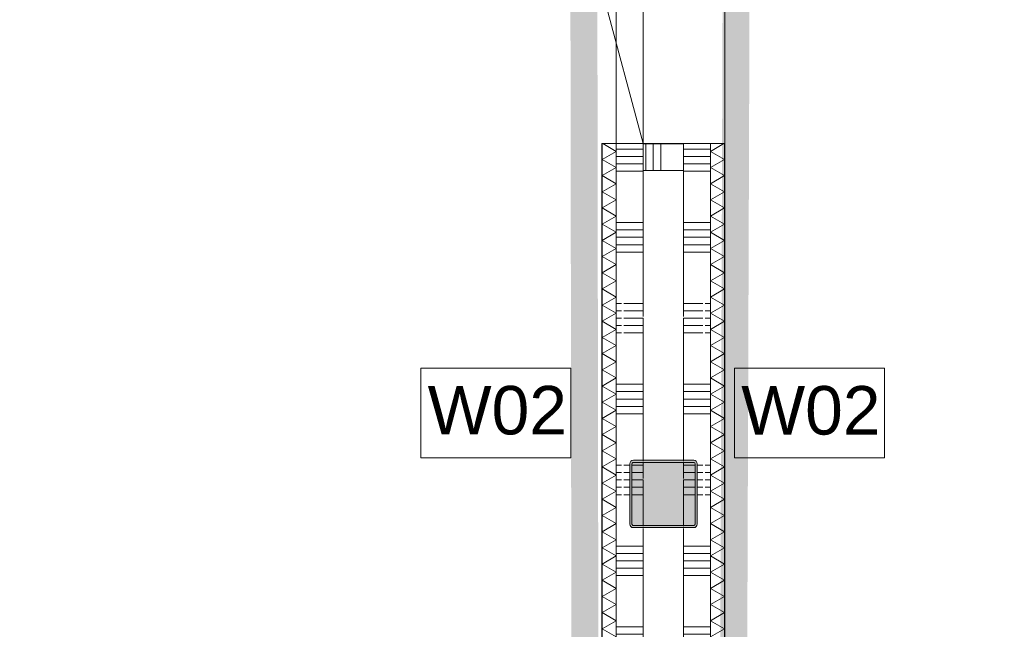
# Model space of a CAD drawing. Header units: millimetres. Extents: x -409 to 257590, y -7854 to 67330.
# Tile 81 of 205: x 43221 to 46875, y 16901 to 19162. Entities that reach past the tile are written whole.
import ezdxf

# ---------------------------------------------------------------- set-up
doc = ezdxf.new("R2010")
doc.units = ezdxf.units.MM
doc.header["$MEASUREMENT"] = 0
for name, color, linetype in [('New_22 NC Binnenwanden', 7, 'Continuous'), ('New_22 NC Binnenwanden Deuren', 7, 'Continuous'), ('New_22 NC Binnenwanden Doorsnede-arcering', 7, 'Continuous'), ('New_22 NC Binnenwanden Laagscheidingslijnen', 7, 'Continuous'), ('New_Info Wandafwerking aanduiding', 7, 'Continuous'), ('New_Info Wandafwerking aanduiding Doorsnede-arcering', 7, 'Continuous'), ('New_Z Ruimtefuncties Zone omranding', 7, 'Continuous'), ('S-COLS-____-OTLN.RVT S', 7, 'Continuous'), ('S-COLS-____-OTLN.RVT S 2D arcering', 7, 'Continuous')]:
    doc.layers.add(name, color=color, linetype=linetype)
doc.styles.add('GENERATED_STYLE_1', font='txt')

# ---------------------------------------------------------------- blocks, each defined once
blk = doc.blocks.new('*X223')
at = {"layer": 'New_22 NC Binnenwanden Doorsnede-arcering', "color": 254, "linetype": 'Continuous', "lineweight": 0, "true_color": 0xe9ebeb}
for p, q in [((45685, 18682.3), (45785, 18682.3)), ((45685, 18654.9), (45785, 18654.9)), ((45685, 18627.4), (45785, 18627.4)), ((45685, 18600), (45785, 18600)), ((45685, 18409.7), (45785, 18409.7)), ((45685, 18382.3), (45785, 18382.3)), ((45685, 18354.9), (45785, 18354.9)), ((45685, 18327.4), (45785, 18327.4)), ((45685, 18300), (45785, 18300)), ((45685, 18109.7), (45756.5, 18109.7)), ((45765, 18109.7), (45785, 18109.7)), ((45685, 18082.3), (45756.5, 18082.3)), ((45685, 18054.9), (45756.5, 18054.9)), ((45765, 18082.3), (45785, 18082.3)), ((45765, 18054.9), (45785, 18054.9)), ((45685, 18027.4), (45756.5, 18027.4)), ((45765, 18027.4), (45785, 18027.4)), ((45685, 18000), (45756.5, 18000)), ((45765, 18000), (45785, 18000)), ((45685, 17809.7), (45785, 17809.7)), ((45685, 17782.3), (45785, 17782.3)), ((45685, 17754.9), (45785, 17754.9)), ((45685, 17727.4), (45785, 17727.4)), ((45685, 17700), (45785, 17700)), ((45734.7, 17509.7), (45756.5, 17509.7)), ((45765, 17509.7), (45785, 17509.7)), ((45735, 17482.3), (45756.5, 17482.3)), ((45765, 17482.3), (45785, 17482.3)), ((45735, 17454.9), (45756.5, 17454.9)), ((45765, 17454.9), (45785, 17454.9)), ((45735, 17427.4), (45756.5, 17427.4)), ((45735, 17400), (45756.5, 17400)), ((45765, 17427.4), (45785, 17427.4)), ((45765, 17400), (45785, 17400)), ((45685, 17209.7), (45785, 17209.7)), ((45685, 17182.3), (45785, 17182.3)), ((45685, 17154.9), (45785, 17154.9)), ((45685, 17127.4), (45785, 17127.4)), ((45685, 17100), (45785, 17100)), ((45685, 16909.7), (45785, 16909.7)), ((45685, 16882.3), (45785, 16882.3)), ((45685, 16854.9), (45785, 16854.9)), ((45685, 16827.4), (45785, 16827.4)), ((45685, 16800), (45785, 16800)), ((45685, 16609.7), (45785, 16609.7)), ((45685, 16582.3), (45785, 16582.3)), ((45685, 16554.9), (45785, 16554.9)), ((45685, 16527.4), (45785, 16527.4)), ((45685, 16500), (45785, 16500)), ((45685, 16309.7), (45785, 16309.7)), ((45685, 16282.3), (45785, 16282.3)), ((45685, 16254.9), (45785, 16254.9)), ((45685, 16227.4), (45785, 16227.4)), ((45685, 16200), (45785, 16200)), ((45685, 16009.7), (45785, 16009.7)), ((45685, 15982.3), (45785, 15982.3)), ((45685, 15954.9), (45785, 15954.9)), ((45685, 15927.4), (45785, 15927.4)), ((45685, 15900), (45785, 15900)), ((45685, 15709.7), (45785, 15709.7)), ((45685, 15682.3), (45785, 15682.3)), ((45685, 15654.9), (45785, 15654.9)), ((45685, 15627.4), (45785, 15627.4)), ((45685, 15600), (45785, 15600)), ((45685, 15409.7), (45785, 15409.7)), ((45685, 15382.3), (45785, 15382.3)), ((45685, 15354.9), (45785, 15354.9)), ((45685, 15327.4), (45785, 15327.4)), ((45685, 15300), (45785, 15300))]:
    blk.add_line(p, q, dxfattribs=at)
blk = doc.blocks.new('*X226')
at = {"layer": 'New_22 NC Binnenwanden Doorsnede-arcering', "color": 254, "linetype": 'Continuous', "lineweight": 0, "true_color": 0xe9ebeb}
for p, q in [((45685, 17454.9), (45727, 17454.9)), ((45685, 17427.4), (45727, 17427.4)), ((45685, 17400), (45727, 17400))]:
    blk.add_line(p, q, dxfattribs=at)
blk = doc.blocks.new('*X227')
at = {"layer": 'New_22 NC Binnenwanden Doorsnede-arcering', "color": 254, "linetype": 'Continuous', "lineweight": 0, "true_color": 0xe9ebeb}
for p, q in [((45685, 17509.7), (45726.7, 17509.7)), ((45685, 17482.3), (45727, 17482.3))]:
    blk.add_line(p, q, dxfattribs=at)
blk = doc.blocks.new('*X232')
at = {"layer": 'New_22 NC Binnenwanden Doorsnede-arcering', "color": 254, "linetype": 'Continuous', "lineweight": 0, "true_color": 0xe9ebeb}
for p, q in [((45435, 18682.3), (45535, 18682.3)), ((45435, 18654.9), (45535, 18654.9)), ((45435, 18627.4), (45535, 18627.4)), ((45435, 18600), (45535, 18600)), ((45435, 18409.7), (45535, 18409.7)), ((45435, 18382.3), (45535, 18382.3)), ((45435, 18354.9), (45535, 18354.9)), ((45435, 18327.4), (45535, 18327.4)), ((45435, 18300), (45535, 18300)), ((45435, 18109.7), (45455, 18109.7)), ((45463.5, 18109.7), (45535, 18109.7)), ((45435, 18082.3), (45455, 18082.3)), ((45435, 18054.9), (45455, 18054.9)), ((45463.5, 18082.3), (45535, 18082.3)), ((45463.5, 18054.9), (45535, 18054.9)), ((45435, 18027.4), (45455, 18027.4)), ((45463.5, 18027.4), (45535, 18027.4)), ((45435, 18000), (45455, 18000)), ((45463.5, 18000), (45535, 18000)), ((45435, 17809.7), (45535, 17809.7)), ((45435, 17782.3), (45535, 17782.3)), ((45435, 17754.9), (45535, 17754.9)), ((45435, 17727.4), (45535, 17727.4)), ((45435, 17700), (45535, 17700)), ((45435, 17509.7), (45455, 17509.7)), ((45463.5, 17509.7), (45485.3, 17509.7)), ((45435, 17482.3), (45455, 17482.3)), ((45463.5, 17482.3), (45485, 17482.3)), ((45435, 17454.9), (45455, 17454.9)), ((45463.5, 17454.9), (45485, 17454.9)), ((45435, 17427.4), (45455, 17427.4)), ((45435, 17400), (45455, 17400)), ((45463.5, 17427.4), (45485, 17427.4)), ((45463.5, 17400), (45485, 17400)), ((45435, 17209.7), (45535, 17209.7)), ((45435, 17182.3), (45535, 17182.3)), ((45435, 17154.9), (45535, 17154.9)), ((45435, 17127.4), (45535, 17127.4)), ((45435, 17100), (45535, 17100)), ((45435, 16909.7), (45535, 16909.7)), ((45435, 16882.3), (45535, 16882.3)), ((45435, 16854.9), (45535, 16854.9)), ((45435, 16827.4), (45535, 16827.4)), ((45435, 16800), (45535, 16800)), ((45435, 16609.7), (45535, 16609.7)), ((45435, 16582.3), (45535, 16582.3)), ((45435, 16554.9), (45535, 16554.9)), ((45435, 16527.4), (45535, 16527.4)), ((45435, 16500), (45535, 16500)), ((45435, 16309.7), (45535, 16309.7)), ((45435, 16282.3), (45535, 16282.3)), ((45435, 16254.9), (45447, 16254.9)), ((45435, 16227.4), (45447, 16227.4)), ((45455.5, 16254.9), (45535, 16254.9)), ((45455.5, 16227.4), (45535, 16227.4)), ((45435, 16200), (45447, 16200)), ((45455.5, 16200), (45535, 16200))]:
    blk.add_line(p, q, dxfattribs=at)
blk = doc.blocks.new('*X236')
at = {"layer": 'New_22 NC Binnenwanden Doorsnede-arcering', "color": 254, "linetype": 'Continuous', "lineweight": 0, "true_color": 0xe9ebeb}
for p, q in [((45493, 17454.9), (45535, 17454.9)), ((45493, 17427.4), (45535, 17427.4)), ((45493, 17400), (45535, 17400))]:
    blk.add_line(p, q, dxfattribs=at)
blk = doc.blocks.new('*X237')
at = {"layer": 'New_22 NC Binnenwanden Doorsnede-arcering', "color": 254, "linetype": 'Continuous', "lineweight": 0, "true_color": 0xe9ebeb}
for p, q in [((45493.3, 17509.7), (45535, 17509.7)), ((45493, 17482.3), (45535, 17482.3))]:
    blk.add_line(p, q, dxfattribs=at)
blk = doc.blocks.new('D2 22_3')
at = {"layer": 'New_22 NC Binnenwanden Deuren', "color": 1, "linetype": 'Continuous', "lineweight": 0}
for p, q in [((-817, 0), (-27.8, 211.5)), ((817, 0), (27.8, 211.5)), ((-817, 0), (0, 0)), ((817, 0), (0, 0))]:
    blk.add_line(p, q, dxfattribs=at)
at = {"layer": 'New_22 NC Binnenwanden Deuren', "color": 7, "linetype": 'Continuous', "lineweight": 0}
for p, q in [((-817, 100), (-817, 0)), ((817, 100), (817, 0)), ((-817, 0), (-817, -139)), ((-817, 0), (-817, -139)), ((817, 0), (817, -139)), ((817, 0), (817, -139)), ((-817, -139), (-817, -150)), ((817, -139), (817, -150)), ((-817, -150), (-817, -250)), ((817, -150), (817, -250))]:
    blk.add_line(p, q, dxfattribs=at)
at = {"layer": 'New_22 NC Binnenwanden Deuren', "color": 1, "linetype": 'Continuous', "lineweight": 0}
for centre, start, end in [((-817, 0), 0, 15), ((817, 0), 165, 180)]:
    blk.add_arc(centre, 817, start, end, dxfattribs=at)
blk = doc.blocks.new('Wall_36_2', base_point=(45610, 325))
at = {"layer": 'New_22 NC Binnenwanden', "color": 8, "linetype": 'Continuous', "lineweight": 0, "true_color": 0x778488}
for p, q in [((45435, 18702.4), (45535, 18702.4)), ((45535, 18702.4), (45674, 18702.4)), ((45674, 18702.4), (45685, 18702.4)), ((45685, 18702.4), (45785, 18702.4))]:
    blk.add_line(p, q, dxfattribs=at)
at = {"layer": 'New_22 NC Binnenwanden', "color": 8, "linetype": 'Continuous', "lineweight": 0, "true_color": 0x778488, "flags": 128}
for points in [[(45435, 18702.4), (45435, 16122)], [(45785, 15246.1), (45785, 18702.4)]]:
    blk.add_lwpolyline(points, dxfattribs=at)
at = {"layer": 'New_22 NC Binnenwanden Laagscheidingslijnen', "color": 8, "linetype": 'Continuous', "lineweight": 0, "true_color": 0x778488}
for p, q in [((45535, 18702.4), (45535, 18060.7)), ((45685, 18060.7), (45685, 18702.4)), ((45535, 18055.3), (45535, 17525)), ((45685, 17525), (45685, 18055.3)), ((45535, 17517), (45535, 17460.7)), ((45685, 17460.7), (45685, 17517)), ((45535, 17455.2), (45535, 17283)), ((45685, 17283), (45685, 17455.2)), ((45535, 17275), (45535, 16214.8)), ((45685, 15246.1), (45685, 17275))]:
    blk.add_line(p, q, dxfattribs=at)
at = {"layer": 'New_22 NC Binnenwanden', "color": 8, "lineweight": 0, "true_color": 0x778488}
for name in ['*X232', '*X223', '*X237', '*X227', '*X236', '*X226']:
    blk.add_blockref(name, (0, 0), dxfattribs=at)
at = {"layer": 'New_22 NC Binnenwanden Deuren', "color": 1, "linetype": 'Continuous', "lineweight": 0, "zscale": 1000, "rotation": 90}
blk.add_blockref('D2 22_3', (45535, 19519.4), dxfattribs=at)
blk = doc.blocks.new('*X480')
at = {"layer": 'New_22 NC Binnenwanden Doorsnede-arcering', "color": 254, "linetype": 'Continuous', "lineweight": 0, "true_color": 0xe9ebeb}
for p, q in [((45785, 18673.8), (45834.5, 18702.4)), ((45785, 18673.8), (45837, 18643.8)), ((45785, 18613.8), (45837, 18643.8)), ((45785, 18613.8), (45837, 18583.8)), ((45785, 18553.7), (45837, 18583.8)), ((45785, 18553.7), (45837, 18523.7)), ((45785, 18493.7), (45837, 18523.7)), ((45785, 18493.7), (45837, 18463.7)), ((45785, 18433.6), (45837, 18463.7)), ((45785, 18433.6), (45837, 18403.6)), ((45785, 18373.6), (45837, 18403.6)), ((45785, 18373.6), (45837, 18343.6)), ((45785, 18313.6), (45837, 18343.6)), ((45785, 18313.6), (45837, 18283.5)), ((45785, 18253.5), (45837, 18283.5)), ((45785, 18253.5), (45837, 18223.5)), ((45785, 18193.5), (45837, 18223.5)), ((45785, 18193.5), (45837, 18163.4)), ((45785, 18133.4), (45837, 18163.4)), ((45785, 18133.4), (45837, 18103.4)), ((45785, 18073.4), (45837, 18103.4)), ((45785, 18073.4), (45837, 18043.4)), ((45785, 18013.3), (45837, 18043.4)), ((45785, 18013.3), (45837, 17983.3)), ((45785, 17953.3), (45837, 17983.3)), ((45785, 17953.3), (45837, 17923.3)), ((45785, 17893.2), (45837, 17923.3)), ((45785, 17893.2), (45837, 17863.2)), ((45785, 17833.2), (45837, 17863.2)), ((45785, 17833.2), (45837, 17803.2)), ((45785, 17773.2), (45837, 17803.2)), ((45785, 17773.2), (45837, 17743.1)), ((45785, 17713.1), (45837, 17743.1)), ((45785, 17713.1), (45837, 17683.1)), ((45785, 17653.1), (45837, 17683.1)), ((45785, 17653.1), (45837, 17623)), ((45785, 17593), (45837, 17623)), ((45785, 17593), (45837, 17563)), ((45785, 17533), (45837, 17563)), ((45785, 17533), (45837, 17503)), ((45785, 17472.9), (45837, 17503)), ((45785, 17472.9), (45837, 17442.9)), ((45785, 17412.9), (45837, 17442.9)), ((45785, 17412.9), (45837, 17382.9)), ((45785, 17352.8), (45837, 17382.9)), ((45785, 17352.8), (45837, 17322.8)), ((45785, 17292.8), (45837, 17322.8)), ((45785, 17292.8), (45837, 17262.8)), ((45785, 17232.8), (45837, 17262.8)), ((45785, 17232.8), (45837, 17202.7)), ((45785, 17172.7), (45837, 17202.7)), ((45785, 17172.7), (45837, 17142.7)), ((45785, 17112.7), (45837, 17142.7)), ((45785, 17112.7), (45837, 17082.6)), ((45785, 17052.6), (45837, 17082.6)), ((45785, 17052.6), (45837, 17022.6)), ((45785, 16992.6), (45837, 17022.6)), ((45785, 16992.6), (45837, 16962.6)), ((45785, 16932.5), (45837, 16962.6)), ((45785, 16932.5), (45837, 16902.5)), ((45785, 16872.5), (45837, 16902.5)), ((45785, 16872.5), (45837, 16842.5)), ((45785, 16812.4), (45837, 16842.5)), ((45785, 16812.4), (45837, 16782.4)), ((45785, 16752.4), (45837, 16782.4)), ((45785, 16752.4), (45837, 16722.4)), ((45785, 16692.4), (45837, 16722.4)), ((45785, 16692.4), (45837, 16662.3)), ((45785, 16632.3), (45837, 16662.3)), ((45785, 16632.3), (45837, 16602.3)), ((45785, 16572.3), (45837, 16602.3)), ((45785, 16572.3), (45837, 16542.2)), ((45785, 16512.2), (45837, 16542.2)), ((45785, 16512.2), (45837, 16482.2)), ((45785, 16452.2), (45837, 16482.2)), ((45785, 16452.2), (45837, 16422.2)), ((45785, 16392.1), (45837, 16422.2)), ((45785, 16392.1), (45837, 16362.1)), ((45785, 16332.1), (45837, 16362.1)), ((45785, 16332.1), (45837, 16302.1)), ((45785, 16272), (45837, 16302.1)), ((45785, 16272), (45837, 16242)), ((45785, 16212), (45837, 16242)), ((45785, 16212), (45837, 16182)), ((45785, 16152), (45837, 16182)), ((45785, 16152), (45837, 16121.9)), ((45785, 16091.9), (45837, 16121.9)), ((45785, 16091.9), (45837, 16061.9)), ((45785, 16031.9), (45837, 16061.9)), ((45785, 16031.9), (45837, 16001.8)), ((45785, 15971.8), (45837, 16001.8)), ((45785, 15971.8), (45837, 15941.8)), ((45785, 15911.8), (45837, 15941.8)), ((45785, 15911.8), (45837, 15881.8)), ((45785, 15851.7), (45837, 15881.8)), ((45785, 15851.7), (45837, 15821.7)), ((45785, 15791.7), (45837, 15821.7)), ((45785, 15791.7), (45837, 15761.7)), ((45785, 15731.6), (45837, 15761.7)), ((45785, 15731.6), (45837, 15701.6)), ((45785, 15671.6), (45837, 15701.6)), ((45785, 15671.6), (45837, 15641.6)), ((45785, 15611.6), (45837, 15641.6)), ((45785, 15611.6), (45837, 15581.5)), ((45785, 15551.5), (45837, 15581.5)), ((45785, 15551.5), (45837, 15521.5)), ((45785, 15491.5), (45837, 15521.5)), ((45785, 15491.5), (45837, 15461.4)), ((45785, 15431.4), (45837, 15461.4)), ((45785, 15431.4), (45837, 15401.4)), ((45785, 15371.4), (45837, 15401.4)), ((45785, 15371.4), (45837, 15341.4)), ((45785, 15311.3), (45837, 15341.4)), ((45785, 15311.3), (45837, 15281.3)), ((45785, 15251.3), (45837, 15281.3)), ((45785, 15251.3), (45807, 15238.6))]:
    blk.add_line(p, q, dxfattribs=at)
blk = doc.blocks.new('D rechthoekige opening 22_15')
at = {"layer": 'New_22 NC Binnenwanden Deuren', "color": 9, "linetype": 'Continuous', "lineweight": 0}
for p, q in [((-816.7, 8), (-816.7, 60)), ((816.7, 8), (816.7, 60)), ((-816.7, 7), (-816.7, 8)), ((816.7, 7), (816.7, 8))]:
    blk.add_line(p, q, dxfattribs=at)
blk = doc.blocks.new('Wall_105_2', base_point=(45785, 21290))
at = {"layer": 'New_22 NC Binnenwanden', "color": 8, "linetype": 'Continuous', "lineweight": 0, "true_color": 0x778488}
for p, q in [((45837, 18702.4), (45785, 18702.4)), ((45838, 18702.4), (45837, 18702.4))]:
    blk.add_line(p, q, dxfattribs=at)
at = {"layer": 'New_22 NC Binnenwanden', "color": 8, "linetype": 'Continuous', "lineweight": 0, "true_color": 0x778488, "flags": 128}
for points in [[(45785, 18702.4), (45785, 15238.6)], [(45838, 15238.6), (45838, 18702.4)]]:
    blk.add_lwpolyline(points, dxfattribs=at)
at = {"layer": 'New_22 NC Binnenwanden Laagscheidingslijnen', "color": 8, "linetype": 'Continuous', "lineweight": 0, "true_color": 0x778488}
blk.add_line((45837, 15238.6), (45837, 18702.4), dxfattribs=at)
at = {"layer": 'New_22 NC Binnenwanden', "color": 8, "lineweight": 0, "true_color": 0x778488}
blk.add_blockref('*X480', (0, 0), dxfattribs=at)
at = {"layer": 'New_22 NC Binnenwanden Deuren', "color": 1, "linetype": 'Continuous', "lineweight": 0, "xscale": -1, "zscale": 1000, "rotation": 90}
blk.add_blockref('D rechthoekige opening 22_15', (45845, 19519.1), dxfattribs=at)
blk = doc.blocks.new('*X535')
at = {"layer": 'New_22 NC Binnenwanden Doorsnede-arcering', "color": 254, "linetype": 'Continuous', "lineweight": 0, "true_color": 0xe9ebeb}
for p, q in [((45435, 18673.8), (45383, 18643.8)), ((45435, 18673.8), (45385.5, 18702.4)), ((45435, 18613.8), (45383, 18643.8)), ((45435, 18613.8), (45383, 18583.8)), ((45435, 18553.7), (45383, 18583.8)), ((45435, 18553.7), (45383, 18523.7)), ((45435, 18493.7), (45383, 18523.7)), ((45435, 18493.7), (45383, 18463.7)), ((45435, 18433.6), (45383, 18463.7)), ((45435, 18433.6), (45383, 18403.6)), ((45435, 18373.6), (45383, 18403.6)), ((45435, 18373.6), (45383, 18343.6)), ((45435, 18313.6), (45383, 18343.6)), ((45435, 18313.6), (45383, 18283.5)), ((45435, 18253.5), (45383, 18283.5)), ((45435, 18253.5), (45383, 18223.5)), ((45435, 18193.5), (45383, 18223.5)), ((45435, 18193.5), (45383, 18163.4)), ((45435, 18133.4), (45383, 18163.4)), ((45435, 18133.4), (45383, 18103.4)), ((45435, 18073.4), (45383, 18103.4)), ((45435, 18073.4), (45383, 18043.4)), ((45435, 18013.3), (45383, 18043.4)), ((45435, 18013.3), (45383, 17983.3)), ((45435, 17953.3), (45383, 17983.3)), ((45435, 17953.3), (45383, 17923.3)), ((45435, 17893.2), (45383, 17923.3)), ((45435, 17893.2), (45383, 17863.2)), ((45435, 17833.2), (45383, 17863.2)), ((45435, 17833.2), (45383, 17803.2)), ((45435, 17773.2), (45383, 17803.2)), ((45435, 17773.2), (45383, 17743.1)), ((45435, 17713.1), (45383, 17743.1)), ((45435, 17713.1), (45383, 17683.1)), ((45435, 17653.1), (45383, 17683.1)), ((45435, 17653.1), (45383, 17623)), ((45435, 17593), (45383, 17623)), ((45435, 17593), (45383, 17563)), ((45435, 17533), (45383, 17563)), ((45435, 17533), (45383, 17503)), ((45435, 17472.9), (45383, 17503)), ((45435, 17472.9), (45383, 17442.9)), ((45435, 17412.9), (45383, 17442.9)), ((45435, 17412.9), (45383, 17382.9)), ((45435, 17352.8), (45383, 17382.9)), ((45435, 17352.8), (45383, 17322.8)), ((45435, 17292.8), (45383, 17322.8)), ((45435, 17292.8), (45383, 17262.8)), ((45435, 17232.8), (45383, 17262.8)), ((45435, 17232.8), (45383, 17202.7)), ((45435, 17172.7), (45383, 17202.7)), ((45435, 17172.7), (45383, 17142.7)), ((45435, 17112.7), (45383, 17142.7)), ((45435, 17112.7), (45383, 17082.6)), ((45435, 17052.6), (45383, 17082.6)), ((45435, 17052.6), (45383, 17022.6)), ((45435, 16992.6), (45383, 17022.6)), ((45435, 16992.6), (45383, 16962.6)), ((45435, 16932.5), (45383, 16962.6)), ((45435, 16932.5), (45383, 16902.5)), ((45435, 16872.5), (45383, 16902.5)), ((45435, 16872.5), (45383, 16842.5)), ((45435, 16812.4), (45383, 16842.5)), ((45435, 16812.4), (45383, 16782.4)), ((45435, 16752.4), (45383, 16782.4)), ((45435, 16752.4), (45383, 16722.4)), ((45435, 16692.4), (45383, 16722.4)), ((45435, 16692.4), (45383, 16662.3)), ((45435, 16632.3), (45383, 16662.3)), ((45435, 16632.3), (45383, 16602.3)), ((45435, 16572.3), (45383, 16602.3)), ((45435, 16572.3), (45383, 16542.2)), ((45435, 16512.2), (45383, 16542.2)), ((45435, 16512.2), (45383, 16482.2)), ((45435, 16452.2), (45383, 16482.2)), ((45435, 16452.2), (45383, 16422.2)), ((45435, 16392.1), (45383, 16422.2)), ((45435, 16392.1), (45383, 16362.1)), ((45435, 16332.1), (45383, 16362.1)), ((45435, 16332.1), (45383, 16302.1)), ((45435, 16272), (45383, 16302.1)), ((45435, 16272), (45383, 16242)), ((45435, 16212), (45383, 16242)), ((45435, 16212), (45383, 16182)), ((45435, 16152), (45383, 16182)), ((45435, 16152), (45383.1, 16122))]:
    blk.add_line(p, q, dxfattribs=at)
blk = doc.blocks.new('Wall_117_2', base_point=(45435, 21290))
at = {"layer": 'New_22 NC Binnenwanden', "color": 8, "linetype": 'Continuous', "lineweight": 0, "true_color": 0x778488}
for p, q in [((45382, 18702.4), (45383, 18702.4)), ((45383, 18702.4), (45435, 18702.4))]:
    blk.add_line(p, q, dxfattribs=at)
at = {"layer": 'New_22 NC Binnenwanden', "color": 8, "linetype": 'Continuous', "lineweight": 0, "true_color": 0x778488, "flags": 128}
for points in [[(45382, 18702.4), (45382, 16122)], [(45435, 16122), (45435, 18702.4)]]:
    blk.add_lwpolyline(points, dxfattribs=at)
at = {"layer": 'New_22 NC Binnenwanden Laagscheidingslijnen', "color": 8, "linetype": 'Continuous', "lineweight": 0, "true_color": 0x778488}
blk.add_line((45383, 18702.4), (45383, 16122), dxfattribs=at)
at = {"layer": 'New_22 NC Binnenwanden', "color": 8, "lineweight": 0, "true_color": 0x778488}
blk.add_blockref('*X535', (0, 0), dxfattribs=at)
at = {"layer": 'New_22 NC Binnenwanden Deuren', "color": 1, "linetype": 'Continuous', "lineweight": 0, "zscale": 1000, "rotation": 270}
blk.add_blockref('D rechthoekige opening 22_15', (45375, 19519.1), dxfattribs=at)
blk = doc.blocks.new('*X1359')
at = {"layer": 'New_22 NC Binnenwanden Doorsnede-arcering', "color": 254, "linetype": 'Continuous', "lineweight": 0, "true_color": 0xe9ebeb}
for p, q in [((45545.1, 18602.3), (45545.1, 18702.3)), ((45572.6, 18602.3), (45572.6, 18702.3)), ((45600, 18602.3), (45600, 18702.3))]:
    blk.add_line(p, q, dxfattribs=at)
blk = doc.blocks.new('Wall_318_2', base_point=(45685, 18702.3))
at = {"layer": 'New_22 NC Binnenwanden', "color": 8, "linetype": 'Continuous', "lineweight": 0, "true_color": 0x778488, "flags": 128}
for points in [[(45685, 18702.3), (45535, 18702.3)], [(45535, 18702.3), (45535, 18602.3)], [(45685, 18602.3), (45685, 18702.3)], [(45535, 18602.3), (45685, 18602.3)]]:
    blk.add_lwpolyline(points, dxfattribs=at)
at = {"layer": 'New_22 NC Binnenwanden', "color": 8, "lineweight": 0, "true_color": 0x778488}
blk.add_blockref('*X1359', (0, 0), dxfattribs=at)
blk = doc.blocks.new('Column 416[99]_2', base_point=(0.5, 3))
at = {"layer": 'S-COLS-____-OTLN.RVT S 2D arcering', "linetype": 'Continuous', "lineweight": 0, "true_color": 0x778488}
h = blk.add_hatch(color=8, dxfattribs=at)
h.paths.add_polyline_path([(45485.5, 17291), (45486.5, 17286), (45489.3, 17281.8), (45493.5, 17278.9), (45498.5, 17278), (45722.5, 17278), (45727.5, 17278.9), (45731.7, 17281.8), (45734.5, 17286), (45735.5, 17291), (45735.5, 17515), (45734.5, 17519.9), (45731.7, 17524.1), (45727.5, 17527), (45722.5, 17528), (45498.5, 17528), (45493.5, 17527), (45489.3, 17524.1), (45486.5, 17519.9), (45485.5, 17515)])
h.paths.add_polyline_path([(45722.5, 17286), (45498.5, 17286), (45496.6, 17286.3), (45495, 17287.4), (45493.9, 17289), (45493.5, 17291), (45493.5, 17515), (45493.9, 17516.9), (45495, 17518.5), (45496.6, 17519.6), (45498.5, 17520), (45722.5, 17520), (45724.4, 17519.6), (45726.1, 17518.5), (45727.1, 17516.9), (45727.5, 17515), (45727.5, 17291), (45727.1, 17289), (45726.1, 17287.4), (45724.4, 17286.3)], flags=0)
blk.add_hatch(color=8, dxfattribs=at).paths.add_polyline_path([(45722.5, 17520), (45498.5, 17520), (45496.6, 17519.6), (45495, 17518.5), (45493.9, 17516.9), (45493.5, 17515), (45493.5, 17291), (45493.9, 17289), (45495, 17287.4), (45496.6, 17286.3), (45498.5, 17286), (45722.5, 17286), (45724.4, 17286.3), (45726.1, 17287.4), (45727.1, 17289), (45727.5, 17291), (45727.5, 17515), (45727.1, 17516.9), (45726.1, 17518.5), (45724.4, 17519.6)])
at = {"layer": 'S-COLS-____-OTLN.RVT S', "color": 1, "linetype": 'Continuous', "lineweight": 0}
for p, q in [((45486.5, 17519.9), (45485.5, 17515)), ((45485.5, 17515), (45485.5, 17291)), ((45489.3, 17524.1), (45486.5, 17519.9)), ((45493.5, 17527), (45489.3, 17524.1)), ((45498.5, 17528), (45493.5, 17527)), ((45493.5, 17515), (45493.9, 17516.9)), ((45493.5, 17291), (45493.5, 17515)), ((45493.9, 17516.9), (45495, 17518.5)), ((45495, 17518.5), (45496.6, 17519.6)), ((45496.6, 17519.6), (45498.5, 17520)), ((45722.5, 17528), (45498.5, 17528)), ((45498.5, 17520), (45722.5, 17520)), ((45727.5, 17527), (45722.5, 17528)), ((45722.5, 17520), (45724.4, 17519.6)), ((45724.4, 17519.6), (45726.1, 17518.5)), ((45726.1, 17518.5), (45727.1, 17516.9)), ((45727.1, 17516.9), (45727.5, 17515)), ((45731.7, 17524.1), (45727.5, 17527)), ((45727.5, 17515), (45727.5, 17291)), ((45734.5, 17519.9), (45731.7, 17524.1)), ((45735.5, 17515), (45734.5, 17519.9)), ((45735.5, 17291), (45735.5, 17515)), ((45485.5, 17291), (45486.5, 17286)), ((45486.5, 17286), (45489.3, 17281.8)), ((45493.9, 17289), (45493.5, 17291)), ((45495, 17287.4), (45493.9, 17289)), ((45496.6, 17286.3), (45495, 17287.4)), ((45498.5, 17286), (45496.6, 17286.3)), ((45722.5, 17286), (45498.5, 17286)), ((45724.4, 17286.3), (45722.5, 17286)), ((45726.1, 17287.4), (45724.4, 17286.3)), ((45727.1, 17289), (45726.1, 17287.4)), ((45727.5, 17291), (45727.1, 17289)), ((45731.7, 17281.8), (45734.5, 17286)), ((45734.5, 17286), (45735.5, 17291)), ((45489.3, 17281.8), (45493.5, 17278.9)), ((45493.5, 17278.9), (45498.5, 17278)), ((45498.5, 17278), (45722.5, 17278)), ((45722.5, 17278), (45727.5, 17278.9)), ((45727.5, 17278.9), (45731.7, 17281.8))]:
    blk.add_line(p, q, dxfattribs=at)
blk = doc.blocks.new('Wall_527_2', base_point=(45886.4, 21169))
at = {"layer": 'New_Info Wandafwerking aanduiding Doorsnede-arcering', "linetype": 'Continuous', "lineweight": 0, "true_color": 0x552178}
blk.add_hatch(color=187, dxfattribs=at).paths.add_polyline_path([(45836.2, 21118.9), (45764.2, 476.7), (45864.2, 476.4), (45936.2, 21119.1)])
blk = doc.blocks.new('Wall_534_2', base_point=(45312.2, 21144.3))
at = {"layer": 'New_Info Wandafwerking aanduiding Doorsnede-arcering', "linetype": 'Continuous', "lineweight": 0, "true_color": 0x552178}
blk.add_hatch(color=187, dxfattribs=at).paths.add_polyline_path([(45262.3, 21094.4), (45290.4, 2247.5), (45390.4, 2247.9), (45362.3, 21094.3)])

msp = doc.modelspace()

# ---------------------------------------------------------------- linework, layer by layer
at = {"layer": 'New_Info Wandafwerking aanduiding', "color": 9, "linetype": 'Continuous', "lineweight": 0, "flags": 128}
for points in [[(44710.2, 17869.7), (45267.1, 17869.7), (45267.1, 17536.9), (44710.2, 17536.9)], [(45873.7, 17869.7), (46430.6, 17869.7), (46430.6, 17536.9), (45873.7, 17536.9)]]:
    msp.add_lwpolyline(points, close=True, dxfattribs=at)
at = {"layer": 'New_Z Ruimtefuncties Zone omranding', "color": 142, "linetype": 'Continuous', "lineweight": 0, "true_color": 0x0ca2d3, "flags": 128}
for points in [[(33550, 21290), (33550, 323.9), (45435, 323.9), (45435, 18702.4), (45435, 20335.8), (45435, 21290)], [(45838, -89.1), (57723, -88.7), (57723, 20876.3), (45838, 20876.3), (45838, 19923.2), (45838, 18288.7)]]:
    msp.add_lwpolyline(points, close=True, dxfattribs=at)

# ---------------------------------------------------------------- block references
at = {"layer": 'New_22 NC Binnenwanden', "color": 8, "lineweight": 0, "true_color": 0x778488}
for name, p in [('Wall_36_2', (45610, 325)), ('Wall_117_2', (45435, 21290)), ('Wall_105_2', (45785, 21290)), ('Wall_318_2', (45685, 18702.3))]:
    msp.add_blockref(name, p, dxfattribs=at)
at = {"layer": 'New_Info Wandafwerking aanduiding', "color": 1, "lineweight": 0}
for name, p in [('Wall_527_2', (45886.4, 21169)), ('Wall_534_2', (45312.2, 21144.3))]:
    msp.add_blockref(name, p, dxfattribs=at)
at = {"layer": 'S-COLS-____-OTLN.RVT S', "color": 1, "linetype": 'Continuous', "lineweight": 0}
msp.add_blockref('Column 416[99]_2', (0.5, 3), dxfattribs=at)

# ---------------------------------------------------------------- texts
at = {"layer": 'New_Info Wandafwerking aanduiding', "color": 2, "linetype": 'Continuous', "lineweight": 0, "char_height": 180, "style": 'GENERATED_STYLE_1'}
for insert, attachment_point in [((44735.2, 17803.6), 1), ((45898.7, 17620.6), 7)]:
    msp.add_mtext('\\A1;{\\pql;\\fArial|b0|i0|c0|p38;W02}', dxfattribs=dict(at, insert=insert, attachment_point=attachment_point))

doc.saveas('drawing.dxf')
